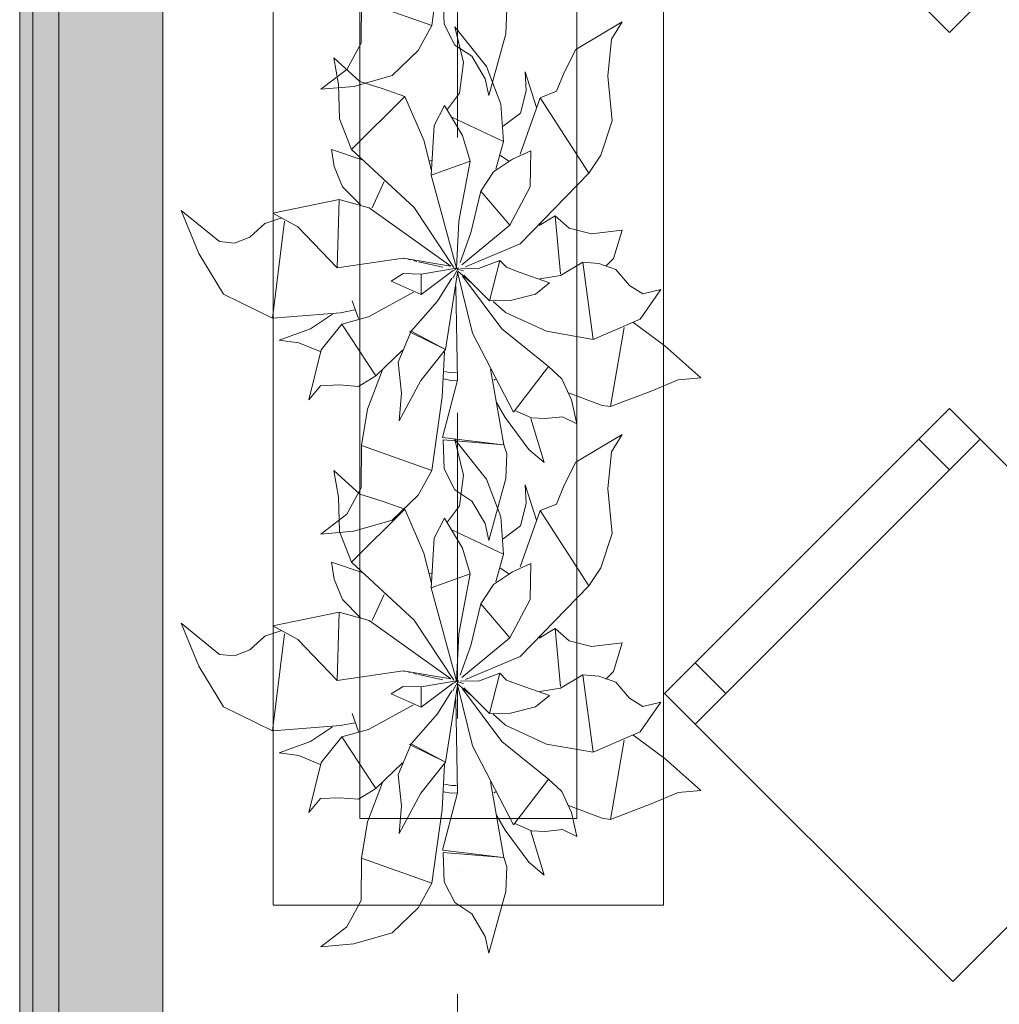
# Model space of a CAD drawing. Header units: millimetres. Extents: x -14761 to 157739, y -22400 to 107990.
# Tile 63 of 228: x 35945 to 37075, y 48614 to 49749. Entities that reach past the tile are written whole.
import ezdxf

# ---------------------------------------------------------------- set-up
doc = ezdxf.new("R2010")
doc.units = ezdxf.units.MM
doc.header["$MEASUREMENT"] = 0
doc.linetypes.add('Штриховая', pattern=[564.444447, 282.222223, -282.222223])
doc.linetypes.add('Штрихпунктирная', pattern=[670.277762, 352.777767, -176.388884, 0, -141.111112])
for name, color, linetype in [('Интерьер - Мебель', 7, 'Continuous'), ('Конструктив - Стены наружние фасад', 7, 'Continuous'), ('Элемент Модели - Зона', 7, 'Continuous'), ('Элемент Модели - Оси', 7, 'Continuous')]:
    doc.layers.add(name, color=color, linetype=linetype)

msp = doc.modelspace()

# ---------------------------------------------------------------- hatches: boundary and pattern name
at = {"layer": 'Конструктив - Стены наружние фасад', "linetype": 'Continuous', "lineweight": 0, "true_color": 0x000000}
for points in [[(35945, 54100), (35945, 42262.5), (35960, 42262.5), (35960, 54100)], [(35990, 53700), (35960, 53700), (35960, 42262.5), (35990, 42262.5)], [(35990, 53700), (35990, 42262.5), (36110, 42262.5), (36110, 53700)]]:
    msp.add_hatch(color=18, dxfattribs=at).paths.add_polyline_path(points)

# ---------------------------------------------------------------- linework, layer by layer
at = {"layer": 'Интерьер - Мебель', "color": 7, "linetype": 'Continuous', "lineweight": 15}
for p, q in [((36237.4, 50228), (36237.4, 48728)), ((36687.4, 48728), (36687.4, 50228)), ((36337.4, 50128), (36337.4, 48828)), ((36587.4, 48828), (36587.4, 50128)), ((36724.1, 48936.7), (37052.9, 49265.5)), ((37017.5, 49230.2), (36982.2, 49265.5)), ((36759.4, 48972.1), (36724.1, 49007.4)), ((36337.4, 48828), (36587.4, 48828)), ((36237.4, 48728), (36687.4, 48728))]:
    msp.add_line(p, q, dxfattribs=at)
at = {"layer": 'Интерьер - Мебель', "color": 252, "linetype": 'Continuous', "lineweight": 5}
for p, q in [((36420.3, 49742.4), (36432.2, 49827.4)), ((36420.3, 49742.4), (36432.2, 49827.4)), ((36433.3, 49777.6), (36434.5, 49744)), ((36433.3, 49777.6), (36434.5, 49744)), ((36338.9, 49722.3), (36339.3, 49771.1)), ((36338.9, 49722.3), (36339.3, 49771.1)), ((36339.3, 49771.1), (36420.3, 49742.4)), ((36339.3, 49771.1), (36420.3, 49742.4)), ((36505.6, 49732.9), (36506.8, 49761.3)), ((36505.6, 49732.9), (36506.8, 49761.3)), ((36404.7, 49713.8), (36420.3, 49742.4)), ((36404.7, 49713.8), (36420.3, 49742.4)), ((36434.5, 49744), (36446.9, 49720)), ((36434.5, 49744), (36446.9, 49720)), ((36586.5, 49715), (36640, 49746.9)), ((36586.5, 49715), (36640, 49746.9)), ((36627.5, 49726.6), (36640, 49746.9)), ((36627.5, 49726.6), (36640, 49746.9)), ((36446.9, 49741.1), (36456.9, 49700)), ((36446.9, 49741.1), (36483.3, 49695.2)), ((36446.9, 49741.1), (36456.9, 49700)), ((36446.9, 49741.1), (36483.3, 49695.2)), ((36485.9, 49661.7), (36505.6, 49732.9)), ((36485.9, 49661.7), (36505.6, 49732.9)), ((36322.5, 49691.9), (36338.9, 49722.3)), ((36322.5, 49691.9), (36338.9, 49722.3)), ((36446.9, 49720), (36466.5, 49707.1)), ((36446.9, 49720), (36466.5, 49707.1)), ((36623.3, 49684), (36627.5, 49726.6)), ((36623.3, 49684), (36627.5, 49726.6)), ((36374.7, 49685), (36404.7, 49713.8)), ((36374.7, 49685), (36404.7, 49713.8)), ((36572.9, 49688.5), (36586.5, 49715)), ((36572.9, 49688.5), (36586.5, 49715)), ((36307.3, 49705.2), (36312.7, 49674.4)), ((36307.3, 49705.2), (36337.3, 49677.9)), ((36307.3, 49705.2), (36312.7, 49674.4)), ((36307.3, 49705.2), (36337.3, 49677.9)), ((36452.4, 49664.6), (36456.9, 49700)), ((36452.4, 49664.6), (36456.9, 49700)), ((36466.5, 49707.1), (36481.8, 49681)), ((36466.5, 49707.1), (36481.8, 49681)), ((36292.4, 49669), (36322.5, 49691.9)), ((36292.4, 49669), (36322.5, 49691.9)), ((36483.3, 49695.2), (36499.9, 49651.8)), ((36483.3, 49695.2), (36499.9, 49651.8)), ((36528.1, 49688.9), (36529.2, 49667.1)), ((36528.1, 49688.9), (36541.1, 49648)), ((36528.1, 49688.9), (36529.2, 49667.1)), ((36528.1, 49688.9), (36541.1, 49648)), ((36564.3, 49666.6), (36572.9, 49688.5)), ((36564.3, 49666.6), (36572.9, 49688.5)), ((36312.7, 49674.4), (36313.9, 49635)), ((36312.7, 49674.4), (36313.9, 49635)), ((36330.3, 49672.3), (36374.7, 49685)), ((36330.3, 49672.3), (36374.7, 49685)), ((36337.3, 49677.9), (36363.2, 49670)), ((36337.3, 49677.9), (36363.2, 49670)), ((36481.8, 49681), (36485.9, 49661.7)), ((36481.8, 49681), (36485.9, 49661.7)), ((36623.3, 49684), (36628.3, 49632.5)), ((36623.3, 49684), (36628.3, 49632.5)), ((36292.4, 49669), (36330.3, 49672.3)), ((36292.4, 49669), (36330.3, 49672.3)), ((36363.2, 49670), (36389.3, 49660.6)), ((36363.2, 49670), (36389.3, 49660.6)), ((36438.3, 49646.1), (36452.4, 49664.6)), ((36438.3, 49646.1), (36452.4, 49664.6)), ((36522.6, 49641.4), (36529.2, 49667.1)), ((36522.6, 49641.4), (36529.2, 49667.1)), ((36545.4, 49659), (36564.3, 49666.6)), ((36545.4, 49659), (36564.3, 49666.6)), ((36327.6, 49599.5), (36389.3, 49660.6)), ((36327.6, 49599.5), (36389.3, 49660.6)), ((36389.3, 49660.6), (36411, 49610.1)), ((36389.3, 49660.6), (36411, 49610.1)), ((36499.9, 49651.8), (36503.1, 49608.6)), ((36499.9, 49651.8), (36503.1, 49608.6)), ((36522.2, 49594.1), (36545.4, 49659)), ((36522.2, 49594.1), (36545.4, 49659)), ((36545.4, 49659), (36601.4, 49572.2)), ((36545.4, 49659), (36601.4, 49572.2)), ((36423.1, 49627.2), (36435, 49650.2)), ((36423.1, 49627.2), (36435, 49650.2)), ((36435, 49650.2), (36455.7, 49615.5)), ((36435, 49650.2), (36455.7, 49615.5)), ((36502.8, 49626.4), (36522.6, 49641.4)), ((36502.8, 49626.4), (36522.6, 49641.4)), ((36313.9, 49635), (36327.6, 49599.5)), ((36313.9, 49635), (36327.6, 49599.5)), ((36444.3, 49636.5), (36503.1, 49608.6)), ((36444.3, 49636.5), (36503.1, 49608.6)), ((36615.1, 49592.9), (36628.3, 49632.5)), ((36615.1, 49592.9), (36628.3, 49632.5)), ((36419.6, 49570), (36423.1, 49627.2)), ((36419.6, 49570), (36423.1, 49627.2)), ((36411, 49610.1), (36419.9, 49575.2)), ((36411, 49610.1), (36419.9, 49575.2)), ((36455.7, 49615.5), (36464.5, 49585.9)), ((36455.7, 49615.5), (36464.5, 49585.9)), ((36494.3, 49576.9), (36503.1, 49608.6)), ((36494.3, 49576.9), (36503.1, 49608.6)), ((36304.7, 49599.5), (36307.7, 49579.9)), ((36304.7, 49599.5), (36340.1, 49587.6)), ((36304.7, 49599.5), (36307.7, 49579.9)), ((36304.7, 49599.5), (36340.1, 49587.6)), ((36327.6, 49599.5), (36399.9, 49532.7)), ((36327.6, 49599.5), (36399.9, 49532.7)), ((36513.5, 49588.3), (36534.4, 49597.9)), ((36513.5, 49588.3), (36534.4, 49597.9)), ((36533.6, 49556.4), (36534.4, 49597.9)), ((36533.6, 49556.4), (36534.4, 49597.9)), ((36416.8, 49586.1), (36420.6, 49587.3)), ((36416.8, 49586.1), (36420.6, 49587.3)), ((36419.6, 49570), (36464.5, 49585.9)), ((36419.6, 49570), (36464.5, 49585.9)), ((36451.6, 49516.8), (36464.5, 49585.9)), ((36451.6, 49516.8), (36464.5, 49585.9)), ((36491.3, 49573.8), (36513.5, 49588.3)), ((36491.3, 49573.8), (36513.5, 49588.3)), ((36499.6, 49592.7), (36509.3, 49586)), ((36499.6, 49592.7), (36509.3, 49586)), ((36601.4, 49572.2), (36615.1, 49592.9)), ((36601.4, 49572.2), (36615.1, 49592.9)), ((36307.7, 49579.9), (36317.5, 49556.5)), ((36307.7, 49579.9), (36317.5, 49556.5)), ((36476.7, 49551.4), (36491.3, 49573.8)), ((36476.7, 49551.4), (36491.3, 49573.8)), ((36522.3, 49490.8), (36601.4, 49572.2)), ((36522.3, 49490.8), (36601.4, 49572.2)), ((36351.7, 49532.3), (36365.5, 49562.4)), ((36351.7, 49532.3), (36365.5, 49562.4)), ((36419.6, 49570), (36448.7, 49462.8)), ((36419.6, 49570), (36448.7, 49462.8)), ((36317.5, 49556.5), (36338.2, 49535.5)), ((36317.5, 49556.5), (36338.2, 49535.5)), ((36465.3, 49503.5), (36476.7, 49551.4)), ((36465.3, 49503.5), (36476.7, 49551.4)), ((36476.7, 49551.4), (36510.5, 49512.1)), ((36476.7, 49551.4), (36510.5, 49512.1)), ((36510.5, 49512.1), (36533.6, 49556.4)), ((36510.5, 49512.1), (36533.6, 49556.4)), ((36237.1, 49526.2), (36313.4, 49541.9)), ((36237.1, 49526.2), (36313.4, 49541.9)), ((36311, 49462.9), (36313.4, 49541.9)), ((36311, 49462.9), (36313.4, 49541.9)), ((36313.4, 49541.9), (36348.1, 49532.3)), ((36313.4, 49541.9), (36348.1, 49532.3)), ((36131.4, 49529.3), (36151.7, 49479.7)), ((36131.4, 49529.3), (36175.4, 49493.2)), ((36131.4, 49529.3), (36151.7, 49479.7)), ((36131.4, 49529.3), (36175.4, 49493.2)), ((36237.1, 49526.2), (36265.8, 49510.4)), ((36237.1, 49526.2), (36265.8, 49510.4)), ((36348.1, 49532.3), (36442.2, 49465.1)), ((36348.1, 49532.3), (36442.2, 49465.1)), ((36399.9, 49532.7), (36445.6, 49463.4)), ((36399.9, 49532.7), (36445.6, 49463.4)), ((36227.6, 49514.3), (36247.3, 49520.7)), ((36227.6, 49514.3), (36247.3, 49520.7)), ((36236.5, 49405.1), (36250.6, 49516.8)), ((36236.5, 49405.1), (36250.6, 49516.8)), ((36448.7, 49462.8), (36451.6, 49516.8)), ((36448.7, 49462.8), (36451.6, 49516.8)), ((36544.1, 49511.9), (36562.5, 49522.9)), ((36544.1, 49511.9), (36562.5, 49522.9)), ((36545.6, 49515.1), (36546.3, 49512.7)), ((36545.6, 49515.1), (36546.3, 49512.7)), ((36562.5, 49522.9), (36568.8, 49456)), ((36562.5, 49522.9), (36578.8, 49508.9)), ((36562.5, 49522.9), (36568.8, 49456)), ((36562.5, 49522.9), (36578.8, 49508.9)), ((36210.4, 49498.5), (36227.6, 49514.3)), ((36210.4, 49498.5), (36227.6, 49514.3)), ((36265.8, 49510.4), (36311, 49462.9)), ((36265.8, 49510.4), (36311, 49462.9)), ((36453.1, 49469.3), (36465.3, 49503.5)), ((36453.1, 49469.3), (36465.3, 49503.5)), ((36455, 49466.4), (36510.5, 49512.1)), ((36455, 49466.4), (36510.5, 49512.1)), ((36578.8, 49508.9), (36604.4, 49502.3)), ((36578.8, 49508.9), (36604.4, 49502.3)), ((36604.4, 49502.3), (36639.7, 49506.3)), ((36604.4, 49502.3), (36639.7, 49506.3)), ((36629.8, 49473.6), (36639.7, 49506.3)), ((36629.8, 49473.6), (36639.7, 49506.3)), ((36175.4, 49493.2), (36192.7, 49491.3)), ((36175.4, 49493.2), (36192.7, 49491.3)), ((36192.7, 49491.3), (36210.4, 49498.5)), ((36192.7, 49491.3), (36210.4, 49498.5)), ((36459, 49464.1), (36522.3, 49490.8)), ((36459, 49464.1), (36522.3, 49490.8)), ((36151.7, 49479.7), (36179.9, 49432.7)), ((36151.7, 49479.7), (36179.9, 49432.7)), ((36311, 49462.9), (36387.1, 49474)), ((36311, 49462.9), (36387.1, 49474)), ((36387.1, 49474), (36442.2, 49465.1)), ((36387.1, 49474), (36442.2, 49465.1)), ((36387.5, 49473.8), (36388.5, 49473.6)), ((36387.5, 49473.8), (36388.5, 49473.6)), ((36393.3, 49472.5), (36395.2, 49472.1)), ((36393.3, 49472.5), (36395.2, 49472.1)), ((36399.1, 49471.3), (36403, 49470.4)), ((36399.1, 49471.3), (36403, 49470.4)), ((36404.9, 49470), (36432.9, 49463.9)), ((36404.9, 49470), (36432.9, 49463.9)), ((36474.2, 49462.1), (36498.7, 49471.4)), ((36474.2, 49462.1), (36498.7, 49471.4)), ((36487, 49424.9), (36498.7, 49471.4)), ((36487, 49424.9), (36498.7, 49471.4)), ((36498.7, 49471.4), (36506.5, 49463.6)), ((36498.7, 49471.4), (36506.5, 49463.6)), ((36568.9, 49454.1), (36594.5, 49469.7)), ((36568.9, 49454.1), (36594.5, 49469.7)), ((36594.5, 49469.7), (36606.4, 49380.5)), ((36594.5, 49469.7), (36612.9, 49468.2)), ((36594.5, 49469.7), (36606.4, 49380.5)), ((36594.5, 49469.7), (36612.9, 49468.2)), ((36621.2, 49464.8), (36629.8, 49473.6)), ((36621.2, 49464.8), (36629.8, 49473.6)), ((36408, 49455.6), (36448.7, 49462.8)), ((36408, 49455.6), (36448.7, 49462.8)), ((36408.2, 49432.1), (36444.8, 49459.8)), ((36408.2, 49432.1), (36444.8, 49459.8)), ((36444.5, 49451.1), (36451, 49463.2)), ((36444.5, 49451.1), (36451, 49463.2)), ((36445.3, 49460.1), (36451, 49463.2)), ((36445.3, 49460.1), (36451, 49463.2)), ((36446.3, 49462.4), (36448.2, 49461.9)), ((36446.3, 49462.4), (36448.2, 49461.9)), ((36447.8, 49462), (36448.7, 49462.8)), ((36447.8, 49462), (36448.7, 49462.8)), ((36450.2, 49461.4), (36457, 49459.7)), ((36450.2, 49461.4), (36457, 49459.7)), ((36450.2, 49459), (36464.8, 49446.5)), ((36450.2, 49459), (36464.8, 49446.5)), ((36453.4, 49462.7), (36474.2, 49462.1)), ((36453.4, 49462.7), (36474.2, 49462.1)), ((36506.5, 49463.6), (36521, 49457.9)), ((36506.5, 49463.6), (36521, 49457.9)), ((36612.9, 49468.2), (36632.5, 49461.2)), ((36612.9, 49468.2), (36632.5, 49461.2)), ((36632.5, 49461.2), (36648.5, 49442.7)), ((36632.5, 49461.2), (36648.5, 49442.7)), ((36373.5, 49447.5), (36387.3, 49456.4)), ((36373.5, 49447.5), (36387.3, 49456.4)), ((36373.5, 49447.5), (36408.2, 49432.1)), ((36373.5, 49447.5), (36408.2, 49432.1)), ((36387.3, 49456.4), (36408, 49455.6)), ((36387.3, 49456.4), (36408, 49455.6)), ((36408, 49455.6), (36408.2, 49432.1)), ((36408, 49455.6), (36408.2, 49432.1)), ((36426.7, 49424.7), (36443.3, 49451)), ((36426.7, 49424.7), (36443.3, 49451)), ((36436.3, 49368.8), (36450, 49457.1)), ((36436.3, 49368.8), (36450, 49457.1)), ((36449.9, 49457.9), (36467.2, 49387.6)), ((36449.9, 49457.9), (36467.2, 49387.6)), ((36455.7, 49453.4), (36501.2, 49392.5)), ((36455.7, 49453.4), (36501.2, 49392.5)), ((36457.2, 49454.4), (36487, 49424.9)), ((36457.2, 49454.4), (36487, 49424.9)), ((36521, 49457.9), (36556.2, 49445.6)), ((36521, 49457.9), (36556.2, 49445.6)), ((36545, 49450.4), (36568.9, 49454.1)), ((36545, 49450.4), (36568.9, 49454.1)), ((36448.1, 49441.7), (36449.9, 49333.5)), ((36448.1, 49441.7), (36449.9, 49333.5)), ((36540.1, 49432.7), (36556.2, 49445.6)), ((36540.1, 49432.7), (36556.2, 49445.6)), ((36648.5, 49442.7), (36663.9, 49432.9)), ((36648.5, 49442.7), (36663.9, 49432.9)), ((36660.5, 49403.8), (36684.6, 49438.1)), ((36660.5, 49403.8), (36684.6, 49438.1)), ((36663.9, 49432.9), (36684.6, 49438.1)), ((36663.9, 49432.9), (36684.6, 49438.1)), ((36179.9, 49432.7), (36236.5, 49405.1)), ((36179.9, 49432.7), (36236.5, 49405.1)), ((36328.6, 49425), (36335.7, 49404.4)), ((36328.6, 49425), (36335.7, 49404.4)), ((36347.3, 49406.6), (36399.1, 49434.9)), ((36347.3, 49406.6), (36399.1, 49434.9)), ((36396.7, 49390), (36426.7, 49424.7)), ((36396.7, 49390), (36426.7, 49424.7)), ((36487, 49424.9), (36511.1, 49425.2)), ((36487, 49424.9), (36511.1, 49425.2)), ((36490.9, 49424.2), (36505.5, 49411.6)), ((36490.9, 49424.2), (36505.5, 49411.6)), ((36511.1, 49425.2), (36540.1, 49432.7)), ((36511.1, 49425.2), (36540.1, 49432.7)), ((36314.9, 49411), (36331.4, 49414.4)), ((36314.9, 49411), (36331.4, 49414.4)), ((36236.5, 49405.1), (36314.9, 49411)), ((36236.5, 49405.1), (36314.9, 49411)), ((36280.3, 49392.5), (36305.7, 49409.7)), ((36280.3, 49392.5), (36305.7, 49409.7)), ((36316.5, 49398.2), (36347.3, 49406.6)), ((36316.5, 49398.2), (36347.3, 49406.6)), ((36505.5, 49411.6), (36552.5, 49389.8)), ((36505.5, 49411.6), (36552.5, 49389.8)), ((36606.4, 49380.5), (36660.5, 49403.8)), ((36606.4, 49380.5), (36660.5, 49403.8)), ((36244.4, 49379.6), (36280.3, 49392.5)), ((36244.4, 49379.6), (36280.3, 49392.5)), ((36292.7, 49368.5), (36316.5, 49398.2)), ((36292.7, 49368.5), (36316.5, 49398.2)), ((36316.5, 49398.2), (36355.8, 49338.6)), ((36316.5, 49398.2), (36355.8, 49338.6)), ((36381.5, 49354.2), (36396.7, 49390)), ((36381.5, 49354.2), (36396.7, 49390)), ((36394.4, 49389.3), (36396.7, 49390)), ((36394.4, 49389.3), (36396.7, 49390)), ((36396.7, 49390), (36436.3, 49368.8)), ((36396.7, 49390), (36436.3, 49368.8)), ((36501.2, 49392.5), (36555.1, 49349.3)), ((36501.2, 49392.5), (36555.1, 49349.3)), ((36626.6, 49302.9), (36642.3, 49394.1)), ((36626.6, 49302.9), (36642.3, 49394.1)), ((36652.2, 49400.2), (36688.9, 49373)), ((36652.2, 49400.2), (36688.9, 49373)), ((36244.4, 49379.6), (36266.8, 49376.4)), ((36244.4, 49379.6), (36266.8, 49376.4)), ((36394.4, 49389.3), (36436.3, 49368.8)), ((36394.4, 49389.3), (36436.3, 49368.8)), ((36467.2, 49387.6), (36514.5, 49296.5)), ((36467.2, 49387.6), (36514.5, 49296.5)), ((36552.5, 49389.8), (36606.4, 49380.5)), ((36552.5, 49389.8), (36606.4, 49380.5)), ((36266.8, 49376.4), (36291.6, 49366.4)), ((36266.8, 49376.4), (36291.6, 49366.4)), ((36278.5, 49310.8), (36292.7, 49368.5)), ((36278.5, 49310.8), (36292.7, 49368.5)), ((36355.8, 49338.6), (36386.5, 49367.9)), ((36355.8, 49338.6), (36386.5, 49367.9)), ((36407.7, 49333.1), (36436.3, 49368.8)), ((36407.7, 49333.1), (36436.3, 49368.8)), ((36688.9, 49373), (36730.6, 49336.2)), ((36688.9, 49373), (36730.6, 49336.2)), ((36432.2, 49314.4), (36435, 49366.3)), ((36432.2, 49314.4), (36435, 49366.3)), ((36346, 49300), (36363.6, 49345.5)), ((36346, 49300), (36363.6, 49345.5)), ((36381.5, 49354.2), (36385.5, 49318.6)), ((36381.5, 49354.2), (36385.5, 49318.6)), ((36488.1, 49346), (36503.3, 49259)), ((36488.1, 49346), (36503.3, 49259)), ((36514.5, 49296.5), (36555.1, 49349.3)), ((36514.5, 49296.5), (36555.1, 49349.3)), ((36555.1, 49349.3), (36570.3, 49335)), ((36555.1, 49349.3), (36570.3, 49335)), ((36335.6, 49326.2), (36355.8, 49338.6)), ((36335.6, 49326.2), (36355.8, 49338.6)), ((36432.7, 49267.3), (36449.9, 49333.5)), ((36432.7, 49267.3), (36449.9, 49333.5)), ((36433.9, 49334.8), (36442.6, 49333.1)), ((36433.9, 49334.8), (36442.6, 49333.1)), ((36435, 49343.4), (36443, 49341.8)), ((36435, 49343.4), (36443, 49341.8)), ((36442.6, 49333.1), (36449.4, 49333.5)), ((36442.6, 49333.1), (36449.4, 49333.5)), ((36443, 49341.8), (36448.7, 49342.1)), ((36443, 49341.8), (36448.7, 49342.1)), ((36491.9, 49333.3), (36493.8, 49334.6)), ((36491.9, 49333.3), (36493.8, 49334.6)), ((36570.3, 49335), (36581.5, 49310.6)), ((36570.3, 49335), (36581.5, 49310.6)), ((36673.5, 49320.9), (36704.5, 49333.8)), ((36673.5, 49320.9), (36704.5, 49333.8)), ((36704.5, 49333.8), (36730.6, 49336.2)), ((36704.5, 49333.8), (36730.6, 49336.2)), ((36278.5, 49310.8), (36291.9, 49326.9)), ((36278.5, 49310.8), (36291.9, 49326.9)), ((36291.9, 49326.9), (36313.4, 49327.9)), ((36291.9, 49326.9), (36313.4, 49327.9)), ((36313.4, 49327.9), (36335.6, 49326.2)), ((36313.4, 49327.9), (36335.6, 49326.2)), ((36382.7, 49286.7), (36407.7, 49333.1)), ((36382.7, 49286.7), (36407.7, 49333.1)), ((36382.7, 49286.7), (36385.5, 49318.6)), ((36382.7, 49286.7), (36385.5, 49318.6)), ((36420.3, 49229.4), (36432.2, 49314.4)), ((36420.3, 49229.4), (36432.2, 49314.4)), ((36577.9, 49318.8), (36616.7, 49304.2)), ((36577.9, 49318.8), (36616.7, 49304.2)), ((36581.5, 49310.6), (36587.5, 49283)), ((36581.5, 49310.6), (36587.5, 49283)), ((36626.6, 49302.9), (36673.5, 49320.9)), ((36626.6, 49302.9), (36673.5, 49320.9)), ((36339.3, 49258), (36346, 49300)), ((36339.3, 49258), (36346, 49300)), ((36495.1, 49307.8), (36505, 49290.5)), ((36495.1, 49307.8), (36505, 49290.5)), ((36616.7, 49304.2), (36626.6, 49302.9)), ((36616.7, 49304.2), (36626.6, 49302.9)), ((36505, 49290.5), (36532.2, 49253.5)), ((36505, 49290.5), (36532.2, 49253.5)), ((36515.9, 49298.3), (36535.3, 49289.9)), ((36515.9, 49298.3), (36535.3, 49289.9)), ((36534.7, 49289.3), (36549.9, 49238.5)), ((36534.7, 49289.3), (36549.9, 49238.5)), ((36535.3, 49289.9), (36551.2, 49289.1)), ((36535.3, 49289.9), (36551.2, 49289.1)), ((36551.2, 49289.1), (36571.2, 49291.1)), ((36551.2, 49289.1), (36571.2, 49291.1)), ((36571.2, 49291.1), (36587.5, 49283)), ((36571.2, 49291.1), (36587.5, 49283)), ((36432.7, 49267.3), (36499.5, 49259.4)), ((36432.7, 49267.3), (36499.5, 49259.4)), ((36446.9, 49265), (36456.9, 49224)), ((36446.9, 49265), (36483.3, 49219.2)), ((36446.9, 49265), (36456.9, 49224)), ((36446.9, 49265), (36483.3, 49219.2)), ((36586.5, 49239), (36640, 49270.9)), ((36586.5, 49239), (36640, 49270.9)), ((36627.5, 49250.6), (36640, 49270.9)), ((36627.5, 49250.6), (36640, 49270.9)), ((36338.9, 49209.2), (36339.3, 49258)), ((36338.9, 49209.2), (36339.3, 49258)), ((36339.3, 49258), (36420.3, 49229.4)), ((36339.3, 49258), (36420.3, 49229.4)), ((36433.3, 49264.5), (36434.5, 49231)), ((36433.3, 49264.5), (36503.3, 49259)), ((36433.3, 49264.5), (36434.5, 49231)), ((36433.3, 49264.5), (36503.3, 49259)), ((36503.3, 49259), (36506.8, 49248.3)), ((36503.3, 49259), (36506.8, 49248.3)), ((36505.6, 49219.9), (36506.8, 49248.3)), ((36505.6, 49219.9), (36506.8, 49248.3)), ((36532.2, 49253.5), (36549.9, 49238.5)), ((36532.2, 49253.5), (36549.9, 49238.5)), ((36623.3, 49208), (36627.5, 49250.6)), ((36623.3, 49208), (36627.5, 49250.6)), ((36434.5, 49231), (36446.9, 49206.9)), ((36434.5, 49231), (36446.9, 49206.9)), ((36572.9, 49212.5), (36586.5, 49239)), ((36572.9, 49212.5), (36586.5, 49239)), ((36307.3, 49229.1), (36312.7, 49198.4)), ((36307.3, 49229.1), (36337.3, 49201.9)), ((36307.3, 49229.1), (36312.7, 49198.4)), ((36307.3, 49229.1), (36337.3, 49201.9)), ((36404.7, 49200.8), (36420.3, 49229.4)), ((36404.7, 49200.8), (36420.3, 49229.4)), ((36452.4, 49188.6), (36456.9, 49224)), ((36452.4, 49188.6), (36456.9, 49224)), ((36485.9, 49148.6), (36505.6, 49219.9)), ((36485.9, 49148.6), (36505.6, 49219.9)), ((36322.5, 49178.9), (36338.9, 49209.2)), ((36322.5, 49178.9), (36338.9, 49209.2)), ((36483.3, 49219.2), (36499.9, 49175.8)), ((36483.3, 49219.2), (36499.9, 49175.8)), ((36528.1, 49212.9), (36529.2, 49191.1)), ((36528.1, 49212.9), (36541.1, 49172)), ((36528.1, 49212.9), (36529.2, 49191.1)), ((36528.1, 49212.9), (36541.1, 49172)), ((36564.3, 49190.5), (36572.9, 49212.5)), ((36564.3, 49190.5), (36572.9, 49212.5)), ((36312.7, 49198.4), (36313.9, 49159)), ((36312.7, 49198.4), (36313.9, 49159)), ((36337.3, 49201.9), (36363.2, 49193.9)), ((36337.3, 49201.9), (36363.2, 49193.9)), ((36374.7, 49172), (36404.7, 49200.8)), ((36374.7, 49172), (36404.7, 49200.8)), ((36446.9, 49206.9), (36466.5, 49194)), ((36446.9, 49206.9), (36466.5, 49194)), ((36623.3, 49208), (36628.3, 49156.5)), ((36623.3, 49208), (36628.3, 49156.5)), ((36363.2, 49193.9), (36389.3, 49184.6)), ((36363.2, 49193.9), (36389.3, 49184.6)), ((36438.3, 49170.1), (36452.4, 49188.6)), ((36438.3, 49170.1), (36452.4, 49188.6)), ((36466.5, 49194), (36481.8, 49168)), ((36466.5, 49194), (36481.8, 49168)), ((36522.6, 49165.4), (36529.2, 49191.1)), ((36522.6, 49165.4), (36529.2, 49191.1)), ((36545.4, 49183), (36564.3, 49190.5)), ((36545.4, 49183), (36564.3, 49190.5)), ((36292.4, 49155.9), (36322.5, 49178.9)), ((36292.4, 49155.9), (36322.5, 49178.9)), ((36327.6, 49123.5), (36389.3, 49184.6)), ((36327.6, 49123.5), (36389.3, 49184.6)), ((36389.3, 49184.6), (36411, 49134)), ((36389.3, 49184.6), (36411, 49134)), ((36423.1, 49151.2), (36435, 49174.2)), ((36423.1, 49151.2), (36435, 49174.2)), ((36435, 49174.2), (36455.7, 49139.5)), ((36435, 49174.2), (36455.7, 49139.5)), ((36499.9, 49175.8), (36503.1, 49132.6)), ((36499.9, 49175.8), (36503.1, 49132.6)), ((36522.2, 49118.1), (36545.4, 49183)), ((36522.2, 49118.1), (36545.4, 49183)), ((36545.4, 49183), (36601.4, 49096.2)), ((36545.4, 49183), (36601.4, 49096.2)), ((36330.3, 49159.2), (36374.7, 49172)), ((36330.3, 49159.2), (36374.7, 49172)), ((36481.8, 49168), (36485.9, 49148.6)), ((36481.8, 49168), (36485.9, 49148.6)), ((36502.8, 49150.3), (36522.6, 49165.4)), ((36502.8, 49150.3), (36522.6, 49165.4)), ((36292.4, 49155.9), (36330.3, 49159.2)), ((36292.4, 49155.9), (36330.3, 49159.2)), ((36313.9, 49159), (36327.6, 49123.5)), ((36313.9, 49159), (36327.6, 49123.5)), ((36444.3, 49160.5), (36503.1, 49132.6)), ((36444.3, 49160.5), (36503.1, 49132.6)), ((36615.1, 49116.8), (36628.3, 49156.5)), ((36615.1, 49116.8), (36628.3, 49156.5)), ((36419.6, 49094), (36423.1, 49151.2)), ((36419.6, 49094), (36423.1, 49151.2)), ((36411, 49134), (36419.9, 49099.2)), ((36411, 49134), (36419.9, 49099.2)), ((36455.7, 49139.5), (36464.5, 49109.9)), ((36455.7, 49139.5), (36464.5, 49109.9)), ((36494.3, 49100.8), (36503.1, 49132.6)), ((36494.3, 49100.8), (36503.1, 49132.6)), ((36304.7, 49123.5), (36307.7, 49103.8)), ((36304.7, 49123.5), (36340.1, 49111.6)), ((36304.7, 49123.5), (36307.7, 49103.8)), ((36304.7, 49123.5), (36340.1, 49111.6)), ((36327.6, 49123.5), (36399.9, 49056.7)), ((36327.6, 49123.5), (36399.9, 49056.7)), ((36513.5, 49112.3), (36534.4, 49121.9)), ((36513.5, 49112.3), (36534.4, 49121.9)), ((36533.6, 49080.4), (36534.4, 49121.9)), ((36533.6, 49080.4), (36534.4, 49121.9)), ((36416.8, 49110.1), (36420.6, 49111.3)), ((36416.8, 49110.1), (36420.6, 49111.3)), ((36419.6, 49094), (36464.5, 49109.9)), ((36419.6, 49094), (36464.5, 49109.9)), ((36451.6, 49040.8), (36464.5, 49109.9)), ((36451.6, 49040.8), (36464.5, 49109.9)), ((36491.3, 49097.8), (36513.5, 49112.3)), ((36491.3, 49097.8), (36513.5, 49112.3)), ((36499.6, 49116.7), (36509.3, 49110)), ((36499.6, 49116.7), (36509.3, 49110)), ((36601.4, 49096.2), (36615.1, 49116.8)), ((36601.4, 49096.2), (36615.1, 49116.8)), ((36307.7, 49103.8), (36317.5, 49080.4)), ((36307.7, 49103.8), (36317.5, 49080.4)), ((36476.7, 49075.4), (36491.3, 49097.8)), ((36476.7, 49075.4), (36491.3, 49097.8)), ((36522.3, 49014.8), (36601.4, 49096.2)), ((36522.3, 49014.8), (36601.4, 49096.2)), ((36351.7, 49056.3), (36365.5, 49086.4)), ((36351.7, 49056.3), (36365.5, 49086.4)), ((36419.6, 49094), (36448.7, 48986.8)), ((36419.6, 49094), (36448.7, 48986.8)), ((36317.5, 49080.4), (36338.2, 49059.4)), ((36317.5, 49080.4), (36338.2, 49059.4)), ((36465.3, 49027.5), (36476.7, 49075.4)), ((36465.3, 49027.5), (36476.7, 49075.4)), ((36476.7, 49075.4), (36510.5, 49036.1)), ((36476.7, 49075.4), (36510.5, 49036.1)), ((36510.5, 49036.1), (36533.6, 49080.4)), ((36510.5, 49036.1), (36533.6, 49080.4)), ((36237.1, 49050.2), (36313.4, 49065.8)), ((36237.1, 49050.2), (36313.4, 49065.8)), ((36311, 48986.9), (36313.4, 49065.8)), ((36311, 48986.9), (36313.4, 49065.8)), ((36313.4, 49065.8), (36348.1, 49056.3)), ((36313.4, 49065.8), (36348.1, 49056.3)), ((36131.4, 49053.2), (36151.7, 49003.7)), ((36131.4, 49053.2), (36175.4, 49017.2)), ((36131.4, 49053.2), (36151.7, 49003.7)), ((36131.4, 49053.2), (36175.4, 49017.2)), ((36237.1, 49050.2), (36265.8, 49034.4)), ((36237.1, 49050.2), (36265.8, 49034.4)), ((36348.1, 49056.3), (36442.2, 48989.1)), ((36348.1, 49056.3), (36442.2, 48989.1)), ((36399.9, 49056.7), (36445.6, 48987.4)), ((36399.9, 49056.7), (36445.6, 48987.4)), ((36210.4, 49022.5), (36227.6, 49038.3)), ((36210.4, 49022.5), (36227.6, 49038.3)), ((36227.6, 49038.3), (36247.3, 49044.6)), ((36227.6, 49038.3), (36247.3, 49044.6)), ((36236.5, 48929.1), (36250.6, 49040.7)), ((36236.5, 48929.1), (36250.6, 49040.7)), ((36448.7, 48986.8), (36451.6, 49040.8)), ((36448.7, 48986.8), (36451.6, 49040.8)), ((36544.1, 49035.9), (36562.5, 49046.9)), ((36544.1, 49035.9), (36562.5, 49046.9)), ((36545.6, 49039.1), (36546.3, 49036.7)), ((36545.6, 49039.1), (36546.3, 49036.7)), ((36562.5, 49046.9), (36568.8, 48980)), ((36562.5, 49046.9), (36578.8, 49032.9)), ((36562.5, 49046.9), (36568.8, 48980)), ((36562.5, 49046.9), (36578.8, 49032.9)), ((36265.8, 49034.4), (36311, 48986.9)), ((36265.8, 49034.4), (36311, 48986.9)), ((36453.1, 48993.3), (36465.3, 49027.5)), ((36453.1, 48993.3), (36465.3, 49027.5)), ((36455, 48990.4), (36510.5, 49036.1)), ((36455, 48990.4), (36510.5, 49036.1)), ((36578.8, 49032.9), (36604.4, 49026.3)), ((36578.8, 49032.9), (36604.4, 49026.3)), ((36604.4, 49026.3), (36639.7, 49030.3)), ((36604.4, 49026.3), (36639.7, 49030.3)), ((36629.8, 48997.6), (36639.7, 49030.3)), ((36629.8, 48997.6), (36639.7, 49030.3)), ((36175.4, 49017.2), (36192.7, 49015.3)), ((36175.4, 49017.2), (36192.7, 49015.3)), ((36192.7, 49015.3), (36210.4, 49022.5)), ((36192.7, 49015.3), (36210.4, 49022.5)), ((36459, 48988.1), (36522.3, 49014.8)), ((36459, 48988.1), (36522.3, 49014.8)), ((36151.7, 49003.7), (36179.9, 48956.6)), ((36151.7, 49003.7), (36179.9, 48956.6)), ((36311, 48986.9), (36387.1, 48998)), ((36311, 48986.9), (36387.1, 48998)), ((36387.1, 48998), (36442.2, 48989.1)), ((36387.1, 48998), (36442.2, 48989.1)), ((36387.5, 48997.8), (36388.5, 48997.5)), ((36387.5, 48997.8), (36388.5, 48997.5)), ((36393.3, 48996.5), (36395.2, 48996.1)), ((36393.3, 48996.5), (36395.2, 48996.1)), ((36399.1, 48995.2), (36403, 48994.4)), ((36399.1, 48995.2), (36403, 48994.4)), ((36404.9, 48994), (36432.9, 48987.9)), ((36404.9, 48994), (36432.9, 48987.9)), ((36474.2, 48986.1), (36498.7, 48995.4)), ((36474.2, 48986.1), (36498.7, 48995.4)), ((36487, 48948.9), (36498.7, 48995.4)), ((36487, 48948.9), (36498.7, 48995.4)), ((36498.7, 48995.4), (36506.5, 48987.6)), ((36498.7, 48995.4), (36506.5, 48987.6)), ((36568.9, 48978.1), (36594.5, 48993.6)), ((36568.9, 48978.1), (36594.5, 48993.6)), ((36594.5, 48993.6), (36606.4, 48904.5)), ((36594.5, 48993.6), (36612.9, 48992.2)), ((36594.5, 48993.6), (36606.4, 48904.5)), ((36594.5, 48993.6), (36612.9, 48992.2)), ((36621.2, 48988.7), (36629.8, 48997.6)), ((36621.2, 48988.7), (36629.8, 48997.6)), ((36408, 48979.6), (36448.7, 48986.8)), ((36408, 48979.6), (36448.7, 48986.8)), ((36408.2, 48956.1), (36444.8, 48983.8)), ((36408.2, 48956.1), (36444.8, 48983.8)), ((36436.3, 48892.8), (36450, 48981.1)), ((36436.3, 48892.8), (36450, 48981.1)), ((36444.5, 48975.1), (36451, 48987.2)), ((36444.5, 48975.1), (36451, 48987.2)), ((36445.3, 48984), (36451, 48987.2)), ((36445.3, 48984), (36451, 48987.2)), ((36446.3, 48986.3), (36448.2, 48985.9)), ((36446.3, 48986.3), (36448.2, 48985.9)), ((36447.8, 48986), (36448.7, 48986.8)), ((36447.8, 48986), (36448.7, 48986.8)), ((36449.9, 48981.9), (36467.2, 48911.5)), ((36449.9, 48981.9), (36467.2, 48911.5)), ((36450.2, 48985.4), (36457, 48983.7)), ((36450.2, 48985.4), (36457, 48983.7)), ((36450.2, 48983), (36464.8, 48970.5)), ((36450.2, 48983), (36464.8, 48970.5)), ((36453.4, 48986.6), (36474.2, 48986.1)), ((36453.4, 48986.6), (36474.2, 48986.1)), ((36506.5, 48987.6), (36521, 48981.9)), ((36506.5, 48987.6), (36521, 48981.9)), ((36521, 48981.9), (36556.2, 48969.6)), ((36521, 48981.9), (36556.2, 48969.6)), ((36612.9, 48992.2), (36632.5, 48985.2)), ((36612.9, 48992.2), (36632.5, 48985.2)), ((36632.5, 48985.2), (36648.5, 48966.7)), ((36632.5, 48985.2), (36648.5, 48966.7)), ((36373.5, 48971.5), (36387.3, 48980.3)), ((36373.5, 48971.5), (36387.3, 48980.3)), ((36373.5, 48971.5), (36408.2, 48956.1)), ((36373.5, 48971.5), (36408.2, 48956.1)), ((36387.3, 48980.3), (36408, 48979.6)), ((36387.3, 48980.3), (36408, 48979.6)), ((36408, 48979.6), (36408.2, 48956.1)), ((36408, 48979.6), (36408.2, 48956.1)), ((36426.7, 48948.7), (36443.3, 48975)), ((36426.7, 48948.7), (36443.3, 48975)), ((36455.7, 48977.4), (36501.2, 48916.5)), ((36455.7, 48977.4), (36501.2, 48916.5)), ((36457.2, 48978.4), (36487, 48948.9)), ((36457.2, 48978.4), (36487, 48948.9)), ((36545, 48974.3), (36568.9, 48978.1)), ((36545, 48974.3), (36568.9, 48978.1)), ((36347.3, 48930.6), (36399.1, 48958.9)), ((36347.3, 48930.6), (36399.1, 48958.9)), ((36448.1, 48965.7), (36449.9, 48857.5)), ((36448.1, 48965.7), (36449.9, 48857.5)), ((36540.1, 48956.7), (36556.2, 48969.6)), ((36540.1, 48956.7), (36556.2, 48969.6)), ((36648.5, 48966.7), (36663.9, 48956.9)), ((36648.5, 48966.7), (36663.9, 48956.9)), ((36660.5, 48927.8), (36684.6, 48962)), ((36660.5, 48927.8), (36684.6, 48962)), ((36663.9, 48956.9), (36684.6, 48962)), ((36663.9, 48956.9), (36684.6, 48962)), ((36179.9, 48956.6), (36236.5, 48929.1)), ((36179.9, 48956.6), (36236.5, 48929.1)), ((36328.6, 48949), (36335.7, 48928.4)), ((36328.6, 48949), (36335.7, 48928.4)), ((36396.7, 48914), (36426.7, 48948.7)), ((36396.7, 48914), (36426.7, 48948.7)), ((36487, 48948.9), (36511.1, 48949.2)), ((36487, 48948.9), (36511.1, 48949.2)), ((36490.9, 48948.1), (36505.5, 48935.6)), ((36490.9, 48948.1), (36505.5, 48935.6)), ((36511.1, 48949.2), (36540.1, 48956.7)), ((36511.1, 48949.2), (36540.1, 48956.7)), ((36314.9, 48935), (36331.4, 48938.4)), ((36314.9, 48935), (36331.4, 48938.4)), ((36505.5, 48935.6), (36552.5, 48913.8)), ((36505.5, 48935.6), (36552.5, 48913.8)), ((36236.5, 48929.1), (36314.9, 48935)), ((36236.5, 48929.1), (36314.9, 48935)), ((36280.3, 48916.5), (36305.7, 48933.7)), ((36280.3, 48916.5), (36305.7, 48933.7)), ((36316.5, 48922.2), (36347.3, 48930.6)), ((36316.5, 48922.2), (36347.3, 48930.6)), ((36606.4, 48904.5), (36660.5, 48927.8)), ((36606.4, 48904.5), (36660.5, 48927.8)), ((36244.4, 48903.6), (36280.3, 48916.5)), ((36244.4, 48903.6), (36280.3, 48916.5)), ((36292.7, 48892.5), (36316.5, 48922.2)), ((36292.7, 48892.5), (36316.5, 48922.2)), ((36316.5, 48922.2), (36355.8, 48862.5)), ((36316.5, 48922.2), (36355.8, 48862.5)), ((36381.5, 48878.1), (36396.7, 48914)), ((36381.5, 48878.1), (36396.7, 48914)), ((36394.4, 48913.3), (36396.7, 48914)), ((36394.4, 48913.3), (36396.7, 48914)), ((36394.4, 48913.3), (36436.3, 48892.8)), ((36394.4, 48913.3), (36436.3, 48892.8)), ((36396.7, 48914), (36436.3, 48892.8)), ((36396.7, 48914), (36436.3, 48892.8)), ((36501.2, 48916.5), (36555.1, 48873.3)), ((36501.2, 48916.5), (36555.1, 48873.3)), ((36552.5, 48913.8), (36606.4, 48904.5)), ((36552.5, 48913.8), (36606.4, 48904.5)), ((36626.6, 48826.9), (36642.3, 48918.1)), ((36626.6, 48826.9), (36642.3, 48918.1)), ((36652.2, 48924.2), (36688.9, 48897)), ((36652.2, 48924.2), (36688.9, 48897)), ((36244.4, 48903.6), (36266.8, 48900.4)), ((36244.4, 48903.6), (36266.8, 48900.4)), ((36467.2, 48911.5), (36514.5, 48820.5)), ((36467.2, 48911.5), (36514.5, 48820.5)), ((36266.8, 48900.4), (36291.6, 48890.3)), ((36266.8, 48900.4), (36291.6, 48890.3)), ((36278.5, 48834.8), (36292.7, 48892.5)), ((36278.5, 48834.8), (36292.7, 48892.5)), ((36355.8, 48862.5), (36386.5, 48891.9)), ((36355.8, 48862.5), (36386.5, 48891.9)), ((36407.7, 48857), (36436.3, 48892.8)), ((36407.7, 48857), (36436.3, 48892.8)), ((36432.2, 48838.4), (36435, 48890.3)), ((36432.2, 48838.4), (36435, 48890.3)), ((36688.9, 48897), (36730.6, 48860.2)), ((36688.9, 48897), (36730.6, 48860.2)), ((36346, 48824), (36363.6, 48869.5)), ((36346, 48824), (36363.6, 48869.5)), ((36381.5, 48878.1), (36385.5, 48842.5)), ((36381.5, 48878.1), (36385.5, 48842.5)), ((36488.1, 48870), (36503.3, 48782.9)), ((36488.1, 48870), (36503.3, 48782.9)), ((36514.5, 48820.5), (36555.1, 48873.3)), ((36514.5, 48820.5), (36555.1, 48873.3)), ((36555.1, 48873.3), (36570.3, 48859)), ((36555.1, 48873.3), (36570.3, 48859)), ((36335.6, 48850.1), (36355.8, 48862.5)), ((36335.6, 48850.1), (36355.8, 48862.5)), ((36382.7, 48810.7), (36407.7, 48857)), ((36382.7, 48810.7), (36407.7, 48857)), ((36432.7, 48791.3), (36449.9, 48857.5)), ((36432.7, 48791.3), (36449.9, 48857.5)), ((36433.9, 48858.8), (36442.6, 48857.1)), ((36433.9, 48858.8), (36442.6, 48857.1)), ((36435, 48867.4), (36443, 48865.8)), ((36435, 48867.4), (36443, 48865.8)), ((36442.6, 48857.1), (36449.4, 48857.5)), ((36442.6, 48857.1), (36449.4, 48857.5)), ((36443, 48865.8), (36448.7, 48866.1)), ((36443, 48865.8), (36448.7, 48866.1)), ((36491.9, 48857.3), (36493.8, 48858.6)), ((36491.9, 48857.3), (36493.8, 48858.6)), ((36570.3, 48859), (36581.5, 48834.6)), ((36570.3, 48859), (36581.5, 48834.6)), ((36673.5, 48844.9), (36704.5, 48857.8)), ((36673.5, 48844.9), (36704.5, 48857.8)), ((36704.5, 48857.8), (36730.6, 48860.2)), ((36704.5, 48857.8), (36730.6, 48860.2)), ((36278.5, 48834.8), (36291.9, 48850.9)), ((36278.5, 48834.8), (36291.9, 48850.9)), ((36291.9, 48850.9), (36313.4, 48851.9)), ((36291.9, 48850.9), (36313.4, 48851.9)), ((36313.4, 48851.9), (36335.6, 48850.1)), ((36313.4, 48851.9), (36335.6, 48850.1)), ((36626.6, 48826.9), (36673.5, 48844.9)), ((36626.6, 48826.9), (36673.5, 48844.9)), ((36382.7, 48810.7), (36385.5, 48842.5)), ((36382.7, 48810.7), (36385.5, 48842.5)), ((36420.3, 48753.4), (36432.2, 48838.4)), ((36420.3, 48753.4), (36432.2, 48838.4)), ((36577.9, 48842.8), (36616.7, 48828.1)), ((36577.9, 48842.8), (36616.7, 48828.1)), ((36581.5, 48834.6), (36587.5, 48807)), ((36581.5, 48834.6), (36587.5, 48807)), ((36339.3, 48782), (36346, 48824)), ((36339.3, 48782), (36346, 48824)), ((36495.1, 48831.8), (36505, 48814.5)), ((36495.1, 48831.8), (36505, 48814.5)), ((36515.9, 48822.2), (36535.3, 48813.8)), ((36515.9, 48822.2), (36535.3, 48813.8)), ((36616.7, 48828.1), (36626.6, 48826.9)), ((36616.7, 48828.1), (36626.6, 48826.9)), ((36505, 48814.5), (36532.2, 48777.5)), ((36505, 48814.5), (36532.2, 48777.5)), ((36534.7, 48813.3), (36549.9, 48762.5)), ((36534.7, 48813.3), (36549.9, 48762.5)), ((36535.3, 48813.8), (36551.2, 48813)), ((36535.3, 48813.8), (36551.2, 48813)), ((36551.2, 48813), (36571.2, 48815)), ((36551.2, 48813), (36571.2, 48815)), ((36571.2, 48815), (36587.5, 48807)), ((36571.2, 48815), (36587.5, 48807)), ((36432.7, 48791.3), (36499.5, 48783.4)), ((36432.7, 48791.3), (36499.5, 48783.4)), ((36433.3, 48788.5), (36434.5, 48755)), ((36433.3, 48788.5), (36503.3, 48782.9)), ((36433.3, 48788.5), (36434.5, 48755)), ((36433.3, 48788.5), (36503.3, 48782.9)), ((36338.9, 48733.2), (36339.3, 48782)), ((36338.9, 48733.2), (36339.3, 48782)), ((36339.3, 48782), (36420.3, 48753.4)), ((36339.3, 48782), (36420.3, 48753.4)), ((36503.3, 48782.9), (36506.8, 48772.3)), ((36503.3, 48782.9), (36506.8, 48772.3)), ((36532.2, 48777.5), (36549.9, 48762.5)), ((36532.2, 48777.5), (36549.9, 48762.5)), ((36505.6, 48743.8), (36506.8, 48772.3)), ((36505.6, 48743.8), (36506.8, 48772.3)), ((36434.5, 48755), (36446.9, 48730.9)), ((36434.5, 48755), (36446.9, 48730.9)), ((36404.7, 48724.8), (36420.3, 48753.4)), ((36404.7, 48724.8), (36420.3, 48753.4)), ((36485.9, 48672.6), (36505.6, 48743.8)), ((36485.9, 48672.6), (36505.6, 48743.8)), ((36322.5, 48702.8), (36338.9, 48733.2)), ((36322.5, 48702.8), (36338.9, 48733.2)), ((36374.7, 48696), (36404.7, 48724.8)), ((36374.7, 48696), (36404.7, 48724.8)), ((36446.9, 48730.9), (36466.5, 48718)), ((36446.9, 48730.9), (36466.5, 48718)), ((36466.5, 48718), (36481.8, 48691.9)), ((36466.5, 48718), (36481.8, 48691.9)), ((36292.4, 48679.9), (36322.5, 48702.8)), ((36292.4, 48679.9), (36322.5, 48702.8)), ((36330.3, 48683.2), (36374.7, 48696)), ((36330.3, 48683.2), (36374.7, 48696)), ((36481.8, 48691.9), (36485.9, 48672.6)), ((36481.8, 48691.9), (36485.9, 48672.6)), ((36292.4, 48679.9), (36330.3, 48683.2)), ((36292.4, 48679.9), (36330.3, 48683.2))]:
    msp.add_line(p, q, dxfattribs=at)
at = {"layer": 'Интерьер - Мебель', "color": 7, "linetype": 'Continuous', "lineweight": 15, "flags": 128}
for points in [[(37349.9, 50067), (37021.1, 50395.8), (36688.7, 50063.4), (37017.5, 49734.6)], [(37021.1, 48639.7), (37349.9, 48968.5), (37017.5, 49300.9), (36688.7, 48972.1)]]:
    msp.add_lwpolyline(points, close=True, dxfattribs=at)
at = {"layer": 'Конструктив - Стены наружние фасад', "color": 251, "linetype": 'Continuous', "lineweight": 20, "true_color": 0x575757}
for p, q in [((35960, 42262.5), (35960, 53700)), ((35990, 42262.5), (35990, 53700))]:
    msp.add_line(p, q, dxfattribs=at)
at = {"layer": 'Конструктив - Стены наружние фасад', "color": 251, "linetype": 'Continuous', "lineweight": 20, "true_color": 0x575757, "flags": 128}
for points in [[(35945, 54100), (35945, 42262.5)], [(36110, 42385), (36110, 53700)]]:
    msp.add_lwpolyline(points, dxfattribs=at)
at = {"layer": 'Элемент Модели - Зона', "color": 7, "linetype": 'Штриховая', "lineweight": 15, "flags": 128}
msp.add_lwpolyline([(36110, 45157.4), (36110, 44957.4), (36150, 44957.4), (36150, 45300), (36750, 45300), (36750, 45000), (44700, 45000), (44700, 45300), (45300, 45300), (45300, 45000), (53700, 45000), (53700, 45300), (54300, 45300), (54300, 44957.4), (61025, 44957.4), (61025, 54212.5), (61035.5, 54212.5), (61035.5, 59730), (60580, 59730), (60580, 63080), (60300, 63080), (60300, 63320), (62680, 63320), (62680, 64500), (55920, 64500), (55920, 63320), (58800, 63320), (58800, 63080), (58000, 63080), (58000, 52600), (48600, 52600), (48600, 53700), (36110, 53700), (36110, 53650)], close=True, dxfattribs=at)
at = {"layer": 'Элемент Модели - Оси', "color": 7, "linetype": 'Штрихпунктирная', "lineweight": 15}
msp.add_line((36450, 92200), (36450, -1975), dxfattribs=at)

doc.saveas('drawing.dxf')
